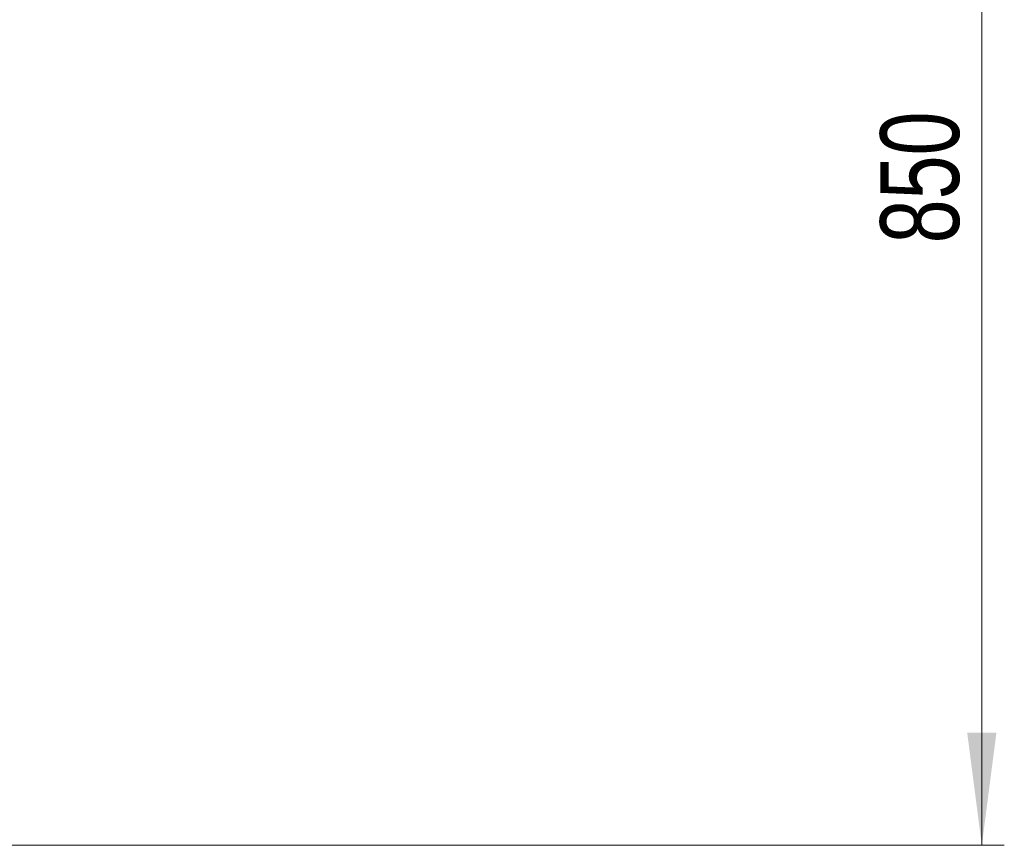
# Model space of a CAD drawing. Header units: millimetres. Extents: x 36 to 589, y 6 to 414.
# Tile 53 of 62: x 477 to 520, y 278 to 315. Entities that reach past the tile are written whole.
import ezdxf

# ---------------------------------------------------------------- set-up
doc = ezdxf.new("R2010")
doc.units = ezdxf.units.MM
doc.styles.add('SLDTEXTSTYLE1', font='TXT', dxfattribs={"width": 0.75})
doc.dimstyles.new('SLDDIMSTYLE1', dxfattribs={"dimtxt": 3.5, "dimasz": 5, "dimexe": 0, "dimexo": 0.0625, "dimgap": 0.875, "dimtad": 1, "dimlfac": 15, "dimrnd": 1e-09, "dimzin": 12, "dimdsep": 46, "dimtxsty": 'SLDTEXTSTYLE1', "dimsah": 1, "dimcen": 0.09, "dimadec": 0, "dimazin": 0, "dimtfac": 1, "dimtofl": 0, "dimtmove": 0, "dimatfit": 3, "dimfxl": 0, "dimtolj": 1, "dimtzin": 12, "dimarcsym": 0})

# ---------------------------------------------------------------- blocks, each defined once
blk = doc.blocks.new('*D10')
at = {"color": 7, "linetype": 'Continuous', "lineweight": 0}
for p, q in [((495.454, 335.103), (520.37, 335.103)), ((519.37, 335.103), (519.37, 278.437)), ((448.654, 278.437), (520.37, 278.437))]:
    blk.add_line(p, q, dxfattribs=at)
for points in [[(519.37, 335.103), (518.72, 330.103), (520.02, 330.103)], [(519.37, 278.437), (520.02, 283.437), (518.72, 283.437)]]:
    blk.add_solid(points, dxfattribs=at)
at = {"color": 7, "linetype": 'Continuous', "lineweight": 0, "insert": (514.858, 305.171), "char_height": 3.5, "attachment_point": 1, "rotation": 90, "style": 'SLDTEXTSTYLE1'}
blk.add_mtext('850', dxfattribs=at)

msp = doc.modelspace()

# ---------------------------------------------------------------- dimensions: what is measured, and where the dimension line sits
at = {"color": 7, "linetype": 'Continuous', "lineweight": 0}
dim = msp.add_linear_dim(base=(519.3696511, 278.4366931), p1=(494.4543088, 335.1033598), p2=(447.6543088, 278.4366931), angle=90, dimstyle='SLDDIMSTYLE1', dxfattribs=at)
dim.commit()
dim.dimension.update_dxf_attribs({"geometry": '*D10', "text_midpoint": (519.3696511, 309.050095), "dimtype": 160})

doc.saveas('drawing.dxf')
